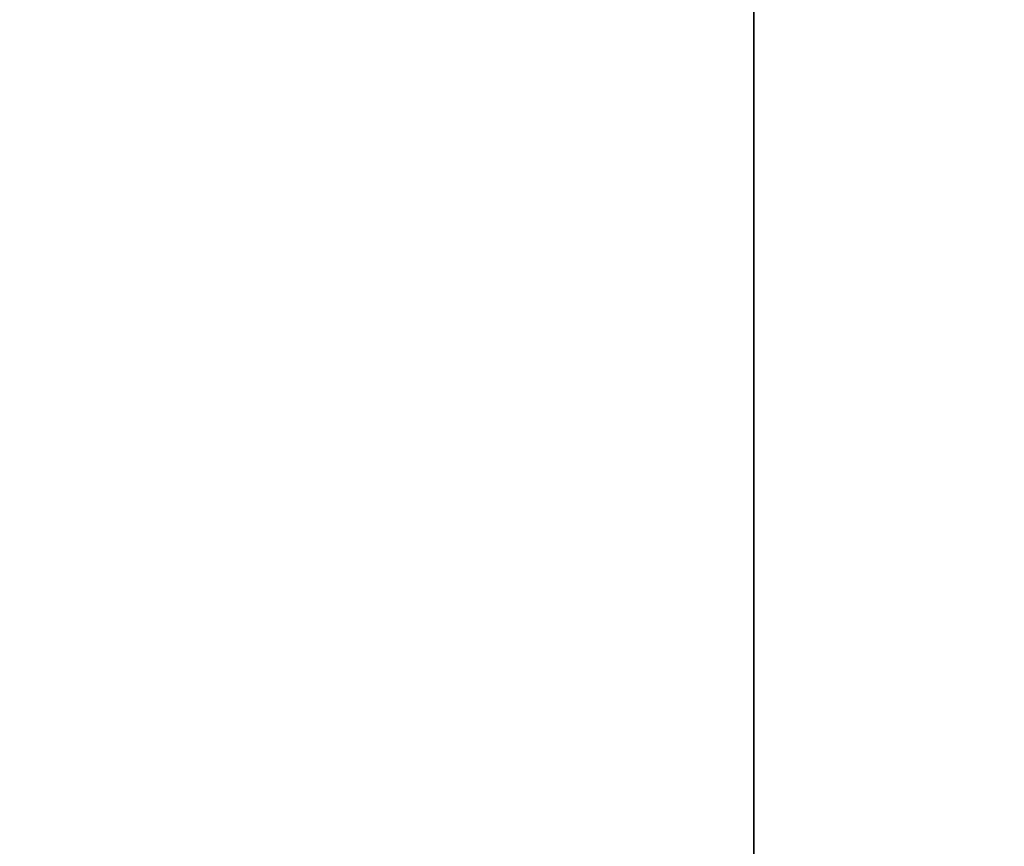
# Model space of a CAD drawing. Header units: millimetres. Extents: x 4 to 1188, y 1 to 840.
# Tile 173 of 256: x 710.091 to 711.078, y 494.104 to 494.932. Entities that reach past the tile are written whole.
import ezdxf

# ---------------------------------------------------------------- set-up
doc = ezdxf.new("R2010")
doc.units = ezdxf.units.MM
doc.layers.add('1', color=7, linetype='Continuous')
doc.styles.add('Arial Unicode MS', font='Arial Unicode MS')
doc.dimstyles.get("Standard").update_dxf_attribs({"dimtxt": 0.18, "dimasz": 0.18, "dimexe": 0.18, "dimexo": 0.0625, "dimgap": 0.09, "dimtad": 0, "dimtih": 1, "dimtoh": 1, "dimdec": 4, "dimzin": 0, "dimdsep": 46, "dimtxsty": 'Standard', "dimcen": 0.09, "dimadec": 0, "dimazin": 0, "dimtfac": 1, "dimtdec": 4, "dimtofl": 0, "dimtmove": 0, "dimatfit": 3, "dimfxl": 0, "dimtolj": 1, "dimtzin": 0, "dimarcsym": 0})

# ---------------------------------------------------------------- blocks, each defined once
blk = doc.blocks.new('_U46')
at = {"layer": '1', "color": 18, "lineweight": 35}
for p, q in [((686.89813, 499.38189), (667.74099, 499.38189)), ((669.74099, 499.38189), (669.74099, 485.8009)), ((715.23717, 485.8009), (667.74099, 485.8009))]:
    blk.add_line(p, q, dxfattribs=at)
at = {"layer": '1', "color": 18, "lineweight": 70}
for points in [[(669.74099, 499.38189), (670.51692, 495.88189), (668.96505, 495.88189)], [(669.74099, 485.8009), (668.96505, 489.3009), (670.51692, 489.30091)]]:
    blk.add_solid(points, dxfattribs=at)
at = {"layer": '1', "color": 18, "linetype": 'Continuous', "lineweight": 13, "insert": (669.2881, 490.54557), "char_height": 3, "attachment_point": 7, "rotation": 90, "line_spacing_factor": 1.047437, "style": 'Arial Unicode MS'}
blk.add_mtext('\\fArial Unicode MS|b0|i0;\\W1.0000;95', dxfattribs=at)

msp = doc.modelspace()

# ---------------------------------------------------------------- linework, layer by layer
at = {"layer": '1', "color": 154, "linetype": 'Continuous', "lineweight": 35}
msp.add_line((710.8267, 496.87473), (710.8267, 494.00557), dxfattribs=at)

# ---------------------------------------------------------------- dimensions: what is measured, and where the dimension line sits
at = {"layer": '1', "color": 18, "linetype": 'Continuous', "lineweight": 13}
dim = msp.add_linear_dim(base=(669.74099, 485.8009), p1=(695.04099, 499.38189), p2=(756.7381, 485.8009), angle=90, dimstyle='Standard', override={"dimtxt": 3, "dimasz": 3.5, "dimexe": 2, "dimexo": 1, "dimgap": 1.5, "dimtad": 1, "dimtih": 0, "dimtoh": 0, "dimdec": 0, "dimlfac": 7, "dimzin": 8, "dimdsep": 44, "dimlunit": 2, "dimtxsty": 'Arial Unicode MS', "dimsah": 1, "dimse1": 0, "dimse2": 0, "dimsd1": 0, "dimsd2": 0, "dimclrd": 18, "dimclre": 18, "dimclrt": 18, "dimtol": 0, "dimtm": -0.1, "dimtfac": 0.666667, "dimtdec": 2, "dimtofl": 1, "dimtmove": 0, "dimtzin": 8, "dimlwd": 35, "dimlwe": 35}, dxfattribs=at)
dim.commit()
dim.dimension.update_dxf_attribs({"geometry": '_U46', "text_midpoint": (669.74099, 492.5914), "dimtype": 160})

doc.saveas('drawing.dxf')
